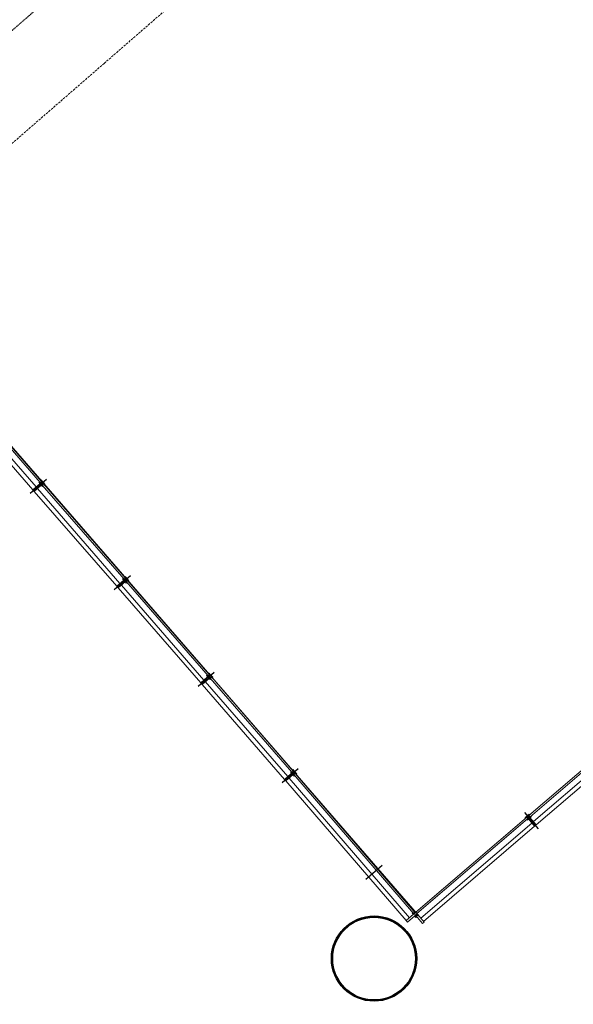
# Model space of a CAD drawing. Header units: millimetres. Extents: x 98667 to 994031, y -2704 to 533009.
# Tile 172 of 256: x 566946 to 573439, y 338154 to 349701. Entities that reach past the tile are written whole.
import ezdxf

# ---------------------------------------------------------------- set-up
doc = ezdxf.new("R2010")
doc.units = ezdxf.units.MM
doc.linetypes.add('AP03000E0$0$DASHEDX2', pattern=[38.1, 25.4, -12.7])
doc.linetypes.add('AP03000E0$0$HIDDEN', pattern=[9.525, 6.35, -3.175])
doc.layers.get('Defpoints').update_dxf_attribs({"color": 251})
doc.layers.add('A-COL ENCLOUSER INNER', color=1, linetype='Continuous')
doc.layers.add('A-COL ENCLOUSER OUTER', color=6, linetype='Continuous')
for name, color, linetype, lineweight in [('A-GLAZ-PRHT', 1, 'Continuous', 15), ('A-GLAZ-SILL', 1, 'Continuous', 15), ('AP03000E0$0$A-BRDG-OVHD', 2, 'AP03000E0$0$DASHEDX2', 20)]:
    doc.layers.add(name, color=color, linetype=linetype, lineweight=lineweight)
doc.layers.add('AP03000E0$0$A-Slab Edge Guide', color=55, linetype='Continuous', lineweight=15, plot=False)

msp = doc.modelspace()

# ---------------------------------------------------------------- linework, layer by layer
at = {"layer": 'A-COL ENCLOUSER INNER', "color": 251}
for radius in [494, 494, 485, 485]:
    msp.add_circle((571102, 338690), radius, dxfattribs=at)
at = {"layer": 'A-COL ENCLOUSER OUTER', "color": 251}
msp.add_circle((571102, 338690), 500, dxfattribs=at)
msp.add_circle((571102, 338690), 500, dxfattribs=at)
at = {"layer": 'A-GLAZ-PRHT', "color": 251}
for p, q in [((563966, 348022, 0), (571609, 339214, 0)), ((566133, 345302, 0), (567100, 344188, 0)), ((567206, 344280, 0), (567214, 344287, 0)), ((567223, 344261, 0), (567230, 344268, 0)), ((567223, 344261, 0), (567230, 344268, 0)), ((567117, 344169, 0), (568084, 343056, 0)), ((568190, 343148, 0), (568198, 343155, 0)), ((568207, 343129, 0), (568214, 343136, 0)), ((568207, 343129, 0), (568214, 343136, 0)), ((568101, 343037, 0), (569069, 341924, 0)), ((569174, 342016, 0), (569182, 342023, 0)), ((569191, 341997, 0), (569198, 342004, 0)), ((569191, 341997, 0), (569198, 342004, 0)), ((569085, 341905, 0), (570053, 340792, 0)), ((574105, 341267), (572972, 340296)), ((574138, 341229), (573004, 340258)), ((570158, 340884, 0), (570166, 340890, 0)), ((570069, 340773, 0), (571479, 339135, 0)), ((571517, 339168, 0), (570107, 340806, 0)), ((570178, 340861, 0), (570163, 340848, 0)), ((570163, 340848, 0), (571566, 339218, 0)), ((570175, 340865, 0), (570182, 340872, 0)), ((570175, 340865, 0), (570182, 340872, 0)), ((571581, 339231, 0), (570178, 340861, 0)), ((572890, 340345), (571592, 339233, 0)), ((571605, 339218, 0), (572903, 340330)), ((572953, 340280), (571650, 339164)), ((571682, 339126, 0), (572985, 340242)), ((571592, 339233, 0), (571479, 339135, 0)), ((571495, 339116, 0), (571609, 339214, 0)), ((571549, 339222, 0), (571556, 339229, 0)), ((571562, 339207, 0), (571549, 339222, 0)), ((571556, 339229, 0), (571569, 339214, 0)), ((571566, 339218, 0), (571581, 339231, 0)), ((571579, 339248, 0), (571571, 339242, 0)), ((571571, 339242, 0), (571585, 339227, 0)), ((571592, 339233, 0), (571573, 339217, 0)), ((571573, 339217, 0), (571670, 339102, 0)), ((571578, 339188, 0), (571591, 339173, 0)), ((571592, 339233, 0), (571579, 339248, 0)), ((571585, 339227, 0), (571592, 339233, 0)), ((571599, 339180, 0), (571586, 339195, 0)), ((571591, 339173, 0), (571599, 339180, 0)), ((571609, 339214, 0), (571592, 339233, 0)), ((571689, 339119, 0), (571592, 339233, 0)), ((571601, 339208, 0), (571609, 339214, 0)), ((571601, 339208, 0), (571609, 339214, 0)), ((571614, 339193, 0), (571601, 339208, 0)), ((571609, 339214, 0), (571622, 339199, 0)), ((571622, 339199, 0), (571614, 339193, 0)), ((571479, 339135, 0), (571495, 339116, 0)), ((571670, 339102, 0), (571689, 339119, 0))]:
    msp.add_line(p, q, dxfattribs=at)
at = {"layer": 'A-GLAZ-PRHT', "color": 251, "elevation": 0}
for points in [[(567187, 344272), (567202, 344285), (566242, 345390), (566227, 345377), (567187, 344272)], [(567138, 344221), (566171, 345334)], [(567100, 344188), (567117, 344169), (567230, 344268), (567214, 344287), (567214, 344287), (567100, 344188)], [(567183, 344261), (567170, 344276), (567178, 344282), (567191, 344267)], [(567214, 344287), (567201, 344302), (567193, 344295), (567206, 344280)], [(567200, 344242), (567213, 344227), (567221, 344233), (567207, 344248)], [(568171, 343140), (568186, 343153), (567226, 344258), (567211, 344244), (568171, 343140)], [(567230, 344268), (567243, 344253), (567236, 344246), (567223, 344261)], [(568122, 343089), (567155, 344202)], [(568084, 343056), (568101, 343037), (568214, 343136), (568198, 343155), (568198, 343155), (568084, 343056)], [(568168, 343128), (568154, 343144), (568162, 343150), (568175, 343135)], [(568198, 343155), (568185, 343170), (568177, 343163), (568190, 343148)], [(568184, 343110), (568197, 343094), (568205, 343101), (568191, 343116)], [(569155, 342007), (569170, 342021), (568210, 343125), (568195, 343112), (569155, 342007)], [(568214, 343136), (568227, 343121), (568220, 343114), (568207, 343129)], [(569106, 341957), (568139, 343070)], [(569182, 342023), (569169, 342038), (569161, 342031), (569174, 342016)], [(569069, 341924), (569085, 341905), (569198, 342004), (569182, 342023), (569182, 342023), (569069, 341924)], [(570090, 340825), (569123, 341938)], [(569152, 341996), (569138, 342011), (569146, 342018), (569159, 342003)], [(569168, 341977), (569181, 341962), (569189, 341969), (569175, 341984)], [(570139, 340875), (570154, 340888), (569194, 341993), (569179, 341980), (570139, 340875)], [(569198, 342004), (569211, 341989), (569204, 341982), (569191, 341997)], [(570053, 340792), (570069, 340773), (570182, 340872), (570166, 340890), (570166, 340890), (570053, 340792)], [(570136, 340864), (570122, 340879), (570130, 340886), (570143, 340871)], [(570166, 340890), (570153, 340906), (570145, 340899), (570158, 340884)], [(570152, 340845), (570165, 340830), (570173, 340837), (570160, 340852)], [(570182, 340872), (570195, 340856), (570188, 340850), (570175, 340865)]]:
    msp.add_lwpolyline(points, dxfattribs=at)
at = {"layer": 'A-GLAZ-PRHT', "color": 251}
for points in [[(572931, 340353), (572918, 340369), (574043, 341331), (574056, 341316), (572931, 340353)], [(573004, 340258), (572985, 340242), (572888, 340356), (572907, 340372), (572907, 340372), (573004, 340258)]]:
    msp.add_lwpolyline(points, dxfattribs=at)
at = {"layer": 'A-GLAZ-SILL', "color": 251}
for p, q in [((572888, 340357), (572873, 340344)), ((572873, 340344), (572879, 340336)), ((572879, 340336), (572895, 340349)), ((572895, 340349), (572888, 340357)), ((572894, 340349), (572888, 340356)), ((572894, 340349), (572888, 340356)), ((572892, 340321), (572908, 340334)), ((572899, 340313), (572892, 340321)), ((572914, 340326), (572899, 340313)), ((572913, 340365), (572907, 340372))]:
    msp.add_line(p, q, dxfattribs=at)
for points in [[(572888, 340356), (572873, 340343), (572879, 340336), (572894, 340349)], [(572914, 340326), (572899, 340313), (572892, 340320), (572907, 340333)], [(572907, 340372), (572922, 340385), (572929, 340378), (572913, 340365)], [(572933, 340342), (572948, 340355), (572942, 340362), (572926, 340350)]]:
    msp.add_lwpolyline(points, dxfattribs=at)
at = {"layer": 'AP03000E0$0$A-BRDG-OVHD', "color": 251}
for q in [(570673, 351567), (565201, 346811)]:
    msp.add_line((567937, 349189), q, dxfattribs=at)
at = {"layer": 'AP03000E0$0$A-Slab Edge Guide', "color": 251, "linetype": 'AP03000E0$0$HIDDEN'}
msp.add_line((461999, 258423), (577470, 358800), dxfattribs=at)
at = {"layer": 'Defpoints', "color": 251}
for p, q in [((567260, 344310, 0), (567071, 344146, 0)), ((568244, 343178, 0), (568055, 343014, 0)), ((569228, 342046, 0), (569039, 341882, 0)), ((570212, 340914, 0), (570023, 340750, 0)), ((572865, 340402), (573027, 340212)), ((571196, 339782, 0), (571007, 339618, 0))]:
    msp.add_line(p, q, dxfattribs=at)

doc.saveas('drawing.dxf')
